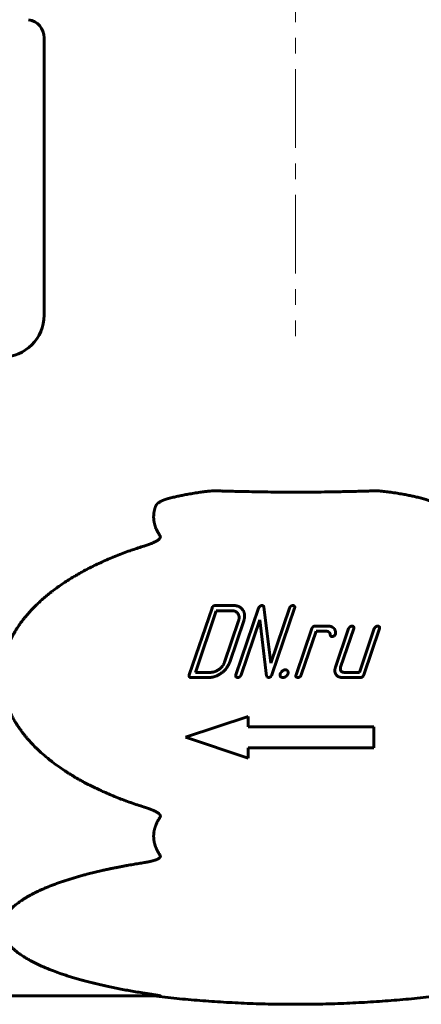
# Model space of a CAD drawing. Header units: millimetres. Extents: x 102 to 262, y 119 to 376.
# Tile 2 of 5: x 156 to 194, y 119 to 213. Entities that reach past the tile are written whole.
import ezdxf

# ---------------------------------------------------------------- set-up
doc = ezdxf.new("R2010")
doc.units = ezdxf.units.MM
doc.linetypes.add('K5LT_AXLED', pattern=[12, 7.5, -1.5, 1.5, -1.5])
doc.linetypes.add('K5LT_BASIC', pattern=[0])
doc.layers.add('Системный слой (1)', color=7, linetype='Continuous', true_color=0x6c6c6c)

msp = doc.modelspace()

# ---------------------------------------------------------------- linework, layer by layer
at = {"layer": 'Системный слой (1)', "color": 30, "linetype": 'K5LT_AXLED', "lineweight": 18, "true_color": 0xff8000}
msp.add_line((182.02, 376.258), (182.02, 182.758), dxfattribs=at)
at = {"layer": 'Системный слой (1)', "color": 150, "linetype": 'K5LT_BASIC', "lineweight": 60, "true_color": 0x0080ff}
for p, q in [((158.02, 184.758), (158.02, 211.254)), ((176.095, 157.04), (174.377, 157.04)), ((174.049, 156.795), (171.879, 150.412)), ((174.457, 156.548), (172.455, 150.658)), ((175.927, 156.548), (174.457, 156.548)), ((178.494, 156.796), (176.324, 150.412)), ((179.651, 151.526), (178.995, 156.899)), ((181.441, 156.796), (179.651, 151.526)), ((179.764, 150.412), (181.934, 156.796)), ((175.244, 151.64), (176.579, 155.566)), ((175.736, 151.639), (177.071, 155.567)), ((176.817, 150.412), (178.607, 155.679)), ((178.607, 155.679), (179.262, 150.309)), ((183.568, 154.831), (182.066, 150.412)), ((182.558, 150.412), (183.976, 154.585)), ((185.123, 155.077), (183.897, 155.077)), ((183.976, 154.585), (184.957, 154.585)), ((185.834, 154.31), (185.85, 154.398)), ((187.087, 154.831), (185.835, 151.148)), ((186.328, 151.149), (187.579, 154.831)), ((189.542, 154.831), (188.124, 150.658)), ((188.532, 150.412), (190.034, 154.831)), ((172.455, 150.658), (173.926, 150.658)), ((188.124, 150.658), (186.652, 150.658)), ((172.041, 150.166), (173.759, 150.166)), ((179.262, 150.309), (179.322, 150.196)), ((179.322, 150.196), (179.435, 150.166)), ((186.484, 150.166), (188.203, 150.166)), ((177.501, 146.454), (171.501, 144.454)), ((177.501, 145.454), (177.501, 146.454)), ((189.501, 145.454), (177.501, 145.454)), ((189.501, 143.454), (189.501, 145.454)), ((171.501, 144.454), (177.501, 142.454)), ((177.501, 143.454), (189.501, 143.454)), ((177.501, 142.454), (177.501, 143.454)), ((104.116, 119.758), (169.071, 119.758))]:
    msp.add_line(p, q, dxfattribs=at)
for centre, radius, start, end in [((156.273, 211.254), 1.747, 0, 81.66965), ((154.02, 184.758), 4, 270, 0)]:
    msp.add_arc(centre, radius, start, end, dxfattribs=at)
for points, knots in [([(170.015, 167.294), (170.162, 167.33), (170.452, 167.399), (170.878, 167.495), (171.321, 167.586), (171.804, 167.677), (172.341, 167.769), (172.87, 167.848), (173.337, 167.909), (173.712, 167.954), (173.934, 167.978), (174.033, 167.988)], [0, 0, 0, 0, 0.11121, 0.218124, 0.320725, 0.443116, 0.579676, 0.721704, 0.836399, 0.926263, 1, 1, 1, 1]), ([(174.033, 167.988), (174.043, 167.989), (174.063, 167.991), (174.092, 167.992), (174.122, 167.993), (174.152, 167.993), (174.172, 167.993), (174.188, 167.993), (174.201, 167.993), (174.23, 167.993), (174.272, 167.993), (174.319, 167.992), (174.359, 167.992), (174.392, 167.991), (174.429, 167.991), (174.479, 167.99), (174.555, 167.988), (174.655, 167.985), (174.773, 167.982), (174.899, 167.979), (175.027, 167.975), (175.155, 167.972), (175.241, 167.969), (175.284, 167.968)], [0, 0, 0, 0, 0.023655, 0.047396, 0.071222, 0.095097, 0.118998, 0.1201, 0.131372, 0.150914, 0.190825, 0.230839, 0.262956, 0.287226, 0.311559, 0.349978, 0.408422, 0.492892, 0.589528, 0.692223, 0.794946, 0.897512, 1, 1, 1, 1]), ([(175.284, 167.968), (175.801, 167.954), (176.992, 167.923), (178.887, 167.887), (180.614, 167.869), (181.982, 167.865), (183.143, 167.868), (184.412, 167.878), (185.833, 167.899), (187.267, 167.929), (188.244, 167.954), (188.756, 167.968)], [0, 0, 0, 0, 0.115453, 0.265221, 0.421967, 0.500034, 0.569478, 0.680503, 0.782379, 0.885827, 1, 1, 1, 1]), ([(188.756, 167.968), (188.834, 167.97), (188.985, 167.975), (189.198, 167.981), (189.383, 167.985), (189.531, 167.989), (189.639, 167.991), (189.711, 167.992), (189.763, 167.993), (189.803, 167.993), (189.83, 167.993), (189.847, 167.993), (189.859, 167.993), (189.88, 167.993), (189.905, 167.993), (189.933, 167.992), (189.96, 167.992), (189.984, 167.99), (190, 167.989), (190.007, 167.988)], [0, 0, 0, 0, 0.187241, 0.361494, 0.509837, 0.632311, 0.714921, 0.770581, 0.804634, 0.83755, 0.867124, 0.868712, 0.879952, 0.894495, 0.918533, 0.941451, 0.962125, 0.981649, 1, 1, 1, 1]), ([(194.026, 167.294), (193.878, 167.33), (193.589, 167.399), (193.162, 167.495), (192.72, 167.586), (192.237, 167.677), (191.689, 167.77), (191.121, 167.855), (190.555, 167.928), (190.189, 167.969), (190.007, 167.988)], [0, 0, 0, 0, 0.111216, 0.218134, 0.320741, 0.443138, 0.579703, 0.7291, 0.865889, 1, 1, 1, 1]), ([(169.071, 163.722), (169.055, 163.745), (169.024, 163.792), (168.978, 163.862), (168.935, 163.934), (168.892, 164.007), (168.851, 164.081), (168.812, 164.157), (168.771, 164.241), (168.727, 164.336), (168.684, 164.44), (168.648, 164.537), (168.618, 164.624), (168.594, 164.701), (168.572, 164.777), (168.554, 164.851), (168.537, 164.924), (168.523, 164.994), (168.511, 165.063), (168.501, 165.131), (168.492, 165.198), (168.486, 165.264), (168.481, 165.329), (168.477, 165.394), (168.475, 165.453), (168.475, 165.497), (168.475, 165.54), (168.476, 165.589), (168.479, 165.655), (168.483, 165.72), (168.489, 165.786), (168.496, 165.852), (168.505, 165.917), (168.516, 165.982), (168.528, 166.047), (168.542, 166.112), (168.557, 166.176), (168.573, 166.24), (168.591, 166.303), (168.61, 166.365), (168.63, 166.427), (168.644, 166.468), (168.652, 166.489)], [0, 0, 0, 0, 0.027691, 0.055529, 0.083429, 0.111605, 0.139971, 0.168608, 0.197339, 0.235971, 0.274687, 0.313426, 0.342004, 0.370281, 0.397635, 0.424304, 0.449934, 0.475131, 0.499575, 0.523615, 0.547031, 0.5703, 0.593216, 0.615975, 0.638605, 0.65568, 0.661295, 0.684081, 0.70692, 0.729816, 0.75272, 0.775618, 0.798494, 0.821313, 0.844077, 0.866723, 0.889273, 0.911668, 0.933961, 0.95609, 0.978103, 1, 1, 1, 1]), ([(168.652, 166.489), (168.654, 166.495), (168.659, 166.509), (168.668, 166.528), (168.677, 166.548), (168.687, 166.567), (168.697, 166.586), (168.709, 166.605), (168.72, 166.623), (168.733, 166.641), (168.746, 166.659), (168.76, 166.677), (168.774, 166.694), (168.789, 166.712), (168.805, 166.729), (168.823, 166.748), (168.845, 166.769), (168.872, 166.793), (168.911, 166.826), (168.968, 166.871), (169.047, 166.923), (169.13, 166.972), (169.2, 167.009), (169.252, 167.034), (169.294, 167.054), (169.332, 167.071), (169.369, 167.086), (169.405, 167.101), (169.44, 167.116), (169.476, 167.129), (169.512, 167.143), (169.55, 167.156), (169.598, 167.173), (169.657, 167.193), (169.73, 167.216), (169.804, 167.237), (169.867, 167.255), (169.913, 167.268), (169.95, 167.277), (169.982, 167.285), (170.004, 167.291), (170.015, 167.294)], [0, 0, 0, 0, 0.013668, 0.027461, 0.041348, 0.055351, 0.069434, 0.083661, 0.097957, 0.112329, 0.126726, 0.141237, 0.155825, 0.170543, 0.185323, 0.201952, 0.220361, 0.24366, 0.270117, 0.316746, 0.379478, 0.443451, 0.491477, 0.521714, 0.549205, 0.573565, 0.597603, 0.620872, 0.643705, 0.666067, 0.68835, 0.712755, 0.739345, 0.777369, 0.824291, 0.875113, 0.913731, 0.940544, 0.960461, 0.980282, 1, 1, 1, 1]), ([(194.026, 167.294), (194.047, 167.288), (194.09, 167.277), (194.154, 167.26), (194.217, 167.243), (194.279, 167.225), (194.339, 167.207), (194.398, 167.188), (194.454, 167.169), (194.51, 167.149), (194.564, 167.129), (194.617, 167.109), (194.667, 167.089), (194.715, 167.068), (194.76, 167.048), (194.803, 167.027), (194.848, 167.005), (194.895, 166.98), (194.944, 166.953), (194.989, 166.926), (195.033, 166.897), (195.079, 166.865), (195.123, 166.832), (195.16, 166.801), (195.187, 166.777), (195.207, 166.758), (195.223, 166.741), (195.239, 166.725), (195.253, 166.71), (195.266, 166.694), (195.279, 166.679), (195.29, 166.664), (195.301, 166.65), (195.312, 166.636), (195.321, 166.622), (195.33, 166.608), (195.338, 166.595), (195.345, 166.582), (195.352, 166.57), (195.358, 166.557), (195.364, 166.546), (195.37, 166.534), (195.375, 166.522), (195.38, 166.511), (195.384, 166.5), (195.387, 166.492), (195.388, 166.489)], [0, 0, 0, 0, 0.039825, 0.079074, 0.117769, 0.155566, 0.192875, 0.229067, 0.264606, 0.299294, 0.333872, 0.367377, 0.399963, 0.4309, 0.461077, 0.489559, 0.517033, 0.551829, 0.585566, 0.618068, 0.647573, 0.681836, 0.720416, 0.750121, 0.772722, 0.78825, 0.803323, 0.817403, 0.830941, 0.843814, 0.856559, 0.868804, 0.880684, 0.891945, 0.902961, 0.913357, 0.923394, 0.932936, 0.94235, 0.951365, 0.960105, 0.968453, 0.976668, 0.984602, 0.992381, 1, 1, 1, 1]), ([(169.071, 163.722), (169.072, 163.72), (169.074, 163.716), (169.078, 163.711), (169.081, 163.705), (169.085, 163.699), (169.088, 163.694), (169.09, 163.688), (169.093, 163.683), (169.096, 163.676), (169.099, 163.67), (169.101, 163.664), (169.103, 163.659), (169.104, 163.654), (169.106, 163.649), (169.107, 163.643), (169.109, 163.635), (169.111, 163.627), (169.112, 163.618), (169.113, 163.611), (169.113, 163.606), (169.113, 163.601), (169.113, 163.597), (169.113, 163.595), (169.113, 163.592), (169.113, 163.589), (169.113, 163.585), (169.113, 163.581), (169.113, 163.575), (169.112, 163.569), (169.111, 163.564), (169.11, 163.56), (169.11, 163.557), (169.109, 163.554), (169.109, 163.551), (169.108, 163.549), (169.108, 163.547), (169.107, 163.544), (169.107, 163.542), (169.106, 163.539), (169.104, 163.533), (169.101, 163.524), (169.095, 163.508), (169.086, 163.488), (169.074, 163.467), (169.061, 163.448), (169.048, 163.43), (169.033, 163.411), (169.014, 163.39), (168.989, 163.365), (168.955, 163.335), (168.913, 163.301), (168.87, 163.271), (168.827, 163.242), (168.778, 163.212), (168.716, 163.176), (168.648, 163.14), (168.581, 163.106), (168.508, 163.071), (168.422, 163.033), (168.33, 162.994), (168.247, 162.96), (168.177, 162.933), (168.117, 162.91), (168.058, 162.889), (168, 162.868), (167.941, 162.847), (167.88, 162.826), (167.818, 162.805), (167.755, 162.784), (167.691, 162.763), (167.626, 162.742), (167.583, 162.729), (167.561, 162.722)], [0, 0, 0, 0, 0.00347, 0.006948, 0.01043, 0.013881, 0.017317, 0.020658, 0.023927, 0.028099, 0.032136, 0.036033, 0.038779, 0.041477, 0.04437, 0.047499, 0.052416, 0.057489, 0.062747, 0.066263, 0.069423, 0.071953, 0.074211, 0.075729, 0.076216, 0.078239, 0.080476, 0.082903, 0.08627, 0.089517, 0.092674, 0.094704, 0.096458, 0.097877, 0.099242, 0.100527, 0.101787, 0.103055, 0.104355, 0.106124, 0.108328, 0.113219, 0.12196, 0.135321, 0.148787, 0.160676, 0.171356, 0.183184, 0.197754, 0.214004, 0.238079, 0.26674, 0.295074, 0.316945, 0.34387, 0.382745, 0.424178, 0.458191, 0.494644, 0.544818, 0.598672, 0.644306, 0.678026, 0.709886, 0.740124, 0.770598, 0.801817, 0.833549, 0.866069, 0.898878, 0.932265, 0.965964, 1, 1, 1, 1]), ([(167.561, 162.722), (167.191, 162.606), (166.742, 162.459), (166.076, 162.225), (165.567, 162.039), (164.925, 161.79), (164.299, 161.533), (163.688, 161.266), (163.093, 160.991), (162.511, 160.707), (161.946, 160.415), (161.424, 160.128), (161.068, 159.922), (160.724, 159.718), (160.366, 159.498), (159.884, 159.185), (159.424, 158.869), (159.064, 158.607), (158.783, 158.394), (158.512, 158.182), (158.179, 157.911), (157.806, 157.588), (157.458, 157.269), (157.133, 156.953), (156.831, 156.642), (156.551, 156.335), (156.354, 156.105), (156.19, 155.906), (156.034, 155.712), (155.833, 155.448), (155.612, 155.136), (155.426, 154.855), (155.256, 154.58), (155.115, 154.338), (154.974, 154.079), (154.847, 153.828), (154.761, 153.644), (154.688, 153.481), (154.619, 153.321), (154.53, 153.099), (154.462, 152.914), (154.409, 152.759), (154.359, 152.607), (154.299, 152.409), (154.243, 152.204), (154.207, 152.057), (154.174, 151.913), (154.139, 151.753), (154.102, 151.552), (154.08, 151.409), (154.059, 151.268), (154.04, 151.114), (154.019, 150.904), (154.008, 150.754), (154, 150.615), (153.994, 150.478), (153.991, 150.305), (153.992, 150.153), (153.995, 150.016), (154, 149.906), (154.006, 149.785), (154.016, 149.649), (154.029, 149.505), (154.044, 149.369), (154.061, 149.233), (154.09, 149.036), (154.121, 148.861), (154.165, 148.64), (154.219, 148.397), (154.283, 148.163), (154.354, 147.922), (154.441, 147.653), (154.541, 147.389), (154.655, 147.109), (154.767, 146.853), (154.896, 146.589), (154.996, 146.398), (155.076, 146.249), (155.182, 146.062), (155.308, 145.85), (155.469, 145.594), (155.671, 145.294), (155.887, 144.995), (156.087, 144.736), (156.265, 144.517), (156.47, 144.274), (156.627, 144.098), (156.891, 143.81), (157.124, 143.57), (157.554, 143.155), (157.926, 142.819), (158.386, 142.434), (158.856, 142.061), (159.371, 141.682), (159.891, 141.326), (160.339, 141.035), (160.786, 140.759), (161.187, 140.523), (161.503, 140.345), (161.833, 140.163), (162.24, 139.947), (162.768, 139.681), (163.315, 139.42), (163.876, 139.166), (164.455, 138.917), (165.05, 138.676), (165.66, 138.442), (166.497, 138.138), (167.134, 137.927), (167.561, 137.794)], [0, 0, 0, 0, 0.030102, 0.036384, 0.054195, 0.071633, 0.088889, 0.105757, 0.122399, 0.13874, 0.155013, 0.17089, 0.184188, 0.186457, 0.201475, 0.21627, 0.230449, 0.24424, 0.25031, 0.257488, 0.270576, 0.283095, 0.295201, 0.306631, 0.317798, 0.328303, 0.338411, 0.340999, 0.347986, 0.357424, 0.3664, 0.377196, 0.383174, 0.391105, 0.398588, 0.405768, 0.412626, 0.414114, 0.419411, 0.425961, 0.432349, 0.43452, 0.438485, 0.444534, 0.450372, 0.454683, 0.456095, 0.461681, 0.467244, 0.471694, 0.472733, 0.478172, 0.483532, 0.488869, 0.489646, 0.494148, 0.499397, 0.502879, 0.505757, 0.509824, 0.511282, 0.515047, 0.520265, 0.522314, 0.525498, 0.530747, 0.537521, 0.539025, 0.547959, 0.556581, 0.557545, 0.567225, 0.578154, 0.579145, 0.590319, 0.599475, 0.601649, 0.606823, 0.612411, 0.61803, 0.625719, 0.635525, 0.645609, 0.653933, 0.660536, 0.667255, 0.678222, 0.678519, 0.697171, 0.703721, 0.724261, 0.735483, 0.749572, 0.770159, 0.784321, 0.797841, 0.811024, 0.824508, 0.833412, 0.838725, 0.853365, 0.868548, 0.883842, 0.899524, 0.91548, 0.931879, 0.94846, 0.965409, 1, 1, 1, 1]), ([(169.071, 136.794), (169.072, 136.795), (169.074, 136.799), (169.078, 136.805), (169.081, 136.81), (169.085, 136.816), (169.088, 136.822), (169.09, 136.827), (169.093, 136.833), (169.096, 136.839), (169.099, 136.846), (169.101, 136.852), (169.103, 136.857), (169.104, 136.861), (169.106, 136.866), (169.107, 136.872), (169.109, 136.88), (169.111, 136.889), (169.112, 136.897), (169.113, 136.904), (169.113, 136.909), (169.113, 136.914), (169.113, 136.918), (169.113, 136.921), (169.113, 136.923), (169.113, 136.926), (169.113, 136.93), (169.113, 136.935), (169.113, 136.94), (169.112, 136.946), (169.111, 136.951), (169.11, 136.956), (169.11, 136.959), (169.109, 136.962), (169.109, 136.964), (169.108, 136.966), (169.108, 136.969), (169.107, 136.971), (169.107, 136.974), (169.106, 136.977), (169.104, 136.982), (169.101, 136.992), (169.095, 137.007), (169.086, 137.027), (169.074, 137.048), (169.061, 137.068), (169.048, 137.086), (169.033, 137.104), (169.014, 137.125), (168.989, 137.15), (168.955, 137.181), (168.913, 137.214), (168.87, 137.245), (168.827, 137.273), (168.778, 137.304), (168.716, 137.34), (168.648, 137.376), (168.581, 137.409), (168.508, 137.444), (168.422, 137.483), (168.33, 137.522), (168.247, 137.555), (168.177, 137.582), (168.117, 137.605), (168.058, 137.627), (168, 137.648), (167.941, 137.669), (167.88, 137.69), (167.818, 137.711), (167.755, 137.731), (167.691, 137.752), (167.626, 137.773), (167.583, 137.787), (167.561, 137.794)], [0, 0, 0, 0, 0.00347, 0.006948, 0.01043, 0.013881, 0.017317, 0.020658, 0.023927, 0.028099, 0.032136, 0.036033, 0.038779, 0.041477, 0.04437, 0.047499, 0.052416, 0.057489, 0.062747, 0.066263, 0.069423, 0.071953, 0.074211, 0.075729, 0.076216, 0.078239, 0.080476, 0.082903, 0.08627, 0.089517, 0.092674, 0.094704, 0.096458, 0.097877, 0.099242, 0.100527, 0.101787, 0.103055, 0.104355, 0.106124, 0.108328, 0.113219, 0.12196, 0.135321, 0.148787, 0.160676, 0.171356, 0.183184, 0.197754, 0.214004, 0.238079, 0.26674, 0.295074, 0.316945, 0.34387, 0.382745, 0.424178, 0.458191, 0.494644, 0.544821, 0.598679, 0.644317, 0.678039, 0.709901, 0.740141, 0.770618, 0.801835, 0.833567, 0.866085, 0.898892, 0.932275, 0.965953, 1, 1, 1, 1]), ([(169.071, 133.222), (169.048, 133.255), (169.015, 133.305), (168.972, 133.372), (168.941, 133.424), (168.911, 133.475), (168.881, 133.528), (168.852, 133.581), (168.824, 133.634), (168.797, 133.688), (168.77, 133.743), (168.744, 133.799), (168.719, 133.857), (168.694, 133.916), (168.67, 133.977), (168.647, 134.041), (168.624, 134.105), (168.603, 134.172), (168.583, 134.239), (168.564, 134.309), (168.547, 134.38), (168.531, 134.453), (168.517, 134.527), (168.505, 134.601), (168.495, 134.677), (168.486, 134.762), (168.479, 134.856), (168.475, 134.941), (168.475, 135.01), (168.475, 135.071), (168.478, 135.141), (168.483, 135.218), (168.49, 135.295), (168.499, 135.371), (168.51, 135.447), (168.523, 135.522), (168.538, 135.596), (168.555, 135.669), (168.573, 135.741), (168.593, 135.811), (168.615, 135.881), (168.637, 135.948), (168.661, 136.014), (168.686, 136.079), (168.712, 136.141), (168.739, 136.204), (168.769, 136.269), (168.806, 136.347), (168.852, 136.435), (168.905, 136.531), (168.955, 136.615), (168.999, 136.686), (169.036, 136.742), (169.059, 136.777), (169.071, 136.794)], [0, 0, 0, 0, 0.030649, 0.045972, 0.061355, 0.076781, 0.092272, 0.107787, 0.123334, 0.138892, 0.154685, 0.170706, 0.187171, 0.203858, 0.221086, 0.23865, 0.256718, 0.274925, 0.29359, 0.312592, 0.332073, 0.351691, 0.371604, 0.39165, 0.411961, 0.432365, 0.459776, 0.487261, 0.50001, 0.514792, 0.535402, 0.555956, 0.576417, 0.596807, 0.617103, 0.63734, 0.657377, 0.677305, 0.696859, 0.716168, 0.735138, 0.753982, 0.772372, 0.790451, 0.807972, 0.825238, 0.843762, 0.863776, 0.89226, 0.920538, 0.94853, 0.967479, 0.984631, 1, 1, 1, 1]), ([(169.071, 133.222), (169.072, 133.22), (169.074, 133.216), (169.078, 133.211), (169.081, 133.205), (169.085, 133.2), (169.088, 133.194), (169.09, 133.189), (169.093, 133.183), (169.096, 133.177), (169.099, 133.171), (169.101, 133.165), (169.103, 133.16), (169.104, 133.155), (169.106, 133.151), (169.107, 133.145), (169.109, 133.138), (169.111, 133.13), (169.112, 133.122), (169.113, 133.115), (169.113, 133.11), (169.113, 133.106), (169.113, 133.102), (169.113, 133.1), (169.113, 133.098), (169.113, 133.095), (169.113, 133.091), (169.113, 133.087), (169.113, 133.082), (169.112, 133.076), (169.111, 133.072), (169.11, 133.068), (169.11, 133.065), (169.109, 133.063), (169.109, 133.06), (169.108, 133.058), (169.108, 133.056), (169.107, 133.054), (169.107, 133.052), (169.106, 133.049), (169.104, 133.044), (169.101, 133.036), (169.095, 133.022), (169.086, 133.005), (169.074, 132.987), (169.061, 132.971), (169.048, 132.956), (169.033, 132.94), (169.014, 132.924), (168.989, 132.903), (168.955, 132.879), (168.913, 132.854), (168.87, 132.831), (168.828, 132.81), (168.78, 132.788), (168.72, 132.763), (168.655, 132.739), (168.594, 132.718), (168.534, 132.699), (168.47, 132.68), (168.404, 132.661), (168.344, 132.646), (168.291, 132.632), (168.24, 132.62), (168.186, 132.607), (168.13, 132.595), (168.073, 132.582), (168.013, 132.57), (167.953, 132.558), (167.89, 132.546), (167.827, 132.534), (167.762, 132.523), (167.696, 132.511), (167.629, 132.5), (167.584, 132.493), (167.561, 132.49)], [0, 0, 0, 0, 0.00347, 0.006948, 0.01043, 0.013881, 0.017317, 0.020658, 0.023927, 0.028099, 0.032136, 0.036033, 0.038779, 0.041477, 0.04437, 0.047499, 0.052416, 0.057489, 0.062747, 0.066263, 0.069423, 0.071953, 0.074211, 0.075729, 0.076216, 0.078239, 0.080476, 0.082903, 0.08627, 0.089517, 0.092674, 0.094704, 0.096458, 0.097877, 0.099242, 0.100527, 0.101787, 0.103055, 0.104355, 0.106124, 0.108328, 0.113219, 0.12196, 0.135321, 0.148787, 0.160676, 0.171356, 0.183184, 0.197754, 0.214004, 0.238079, 0.266739, 0.294982, 0.316676, 0.342887, 0.380424, 0.420249, 0.452836, 0.48279, 0.519945, 0.557838, 0.590009, 0.616366, 0.643386, 0.672017, 0.701596, 0.732404, 0.76349, 0.795455, 0.828022, 0.861515, 0.895347, 0.929857, 0.964732, 1, 1, 1, 1]), ([(167.561, 132.49), (167.39, 132.463), (167.038, 132.407), (166.497, 132.316), (166.027, 132.232), (165.63, 132.159), (165.315, 132.099), (164.989, 132.036), (164.651, 131.968), (164.298, 131.894), (163.932, 131.815), (163.506, 131.72), (163.024, 131.608), (162.487, 131.476), (161.989, 131.347), (161.533, 131.223), (161.12, 131.106), (160.708, 130.983), (160.298, 130.856), (159.892, 130.724), (159.492, 130.587), (159.099, 130.446), (158.715, 130.301), (158.344, 130.152), (157.988, 130.003), (157.647, 129.851), (157.324, 129.699), (157.017, 129.547), (156.73, 129.395), (156.46, 129.244), (156.207, 129.094), (155.901, 128.9), (155.625, 128.708), (155.379, 128.519), (155.215, 128.384), (155.067, 128.255), (154.932, 128.127), (154.809, 128.003), (154.696, 127.88), (154.596, 127.761), (154.504, 127.644), (154.423, 127.53), (154.35, 127.419), (154.285, 127.309), (154.227, 127.201), (154.176, 127.093), (154.132, 126.987), (154.094, 126.882), (154.063, 126.778), (154.038, 126.677), (154.018, 126.578), (154.004, 126.481), (153.996, 126.387), (153.992, 126.313), (153.992, 126.242), (153.993, 126.163), (154.001, 126.058), (154.016, 125.953), (154.033, 125.86), (154.053, 125.777), (154.075, 125.695), (154.101, 125.614), (154.131, 125.532), (154.164, 125.451), (154.201, 125.37), (154.248, 125.274), (154.322, 125.141), (154.445, 124.949), (154.615, 124.726), (154.806, 124.513), (154.97, 124.35), (155.104, 124.228), (155.216, 124.131), (155.327, 124.038), (155.456, 123.937), (155.605, 123.824), (155.779, 123.7), (155.948, 123.587), (156.11, 123.483), (156.265, 123.387), (156.428, 123.291), (156.636, 123.172), (156.953, 123), (157.467, 122.744), (158.14, 122.443), (158.865, 122.155), (159.479, 121.932), (159.983, 121.761), (160.417, 121.622), (160.85, 121.489), (161.297, 121.358), (161.769, 121.227), (162.267, 121.095), (162.786, 120.965), (163.324, 120.837), (163.879, 120.711), (164.454, 120.588), (165.046, 120.468), (165.655, 120.351), (166.279, 120.237), (166.916, 120.128), (167.345, 120.059), (167.561, 120.026)], [0, 0, 0, 0, 0.01375, 0.028206, 0.043662, 0.051891, 0.060553, 0.069362, 0.078682, 0.088369, 0.098645, 0.109142, 0.124029, 0.139289, 0.154919, 0.166877, 0.178959, 0.19121, 0.20351, 0.215871, 0.228243, 0.240591, 0.252898, 0.264982, 0.276879, 0.288438, 0.299846, 0.310814, 0.321496, 0.331754, 0.341873, 0.351507, 0.369506, 0.378003, 0.385968, 0.39362, 0.400861, 0.408006, 0.414848, 0.421481, 0.427796, 0.433998, 0.439954, 0.445778, 0.451451, 0.45711, 0.462652, 0.468101, 0.473396, 0.478636, 0.4837, 0.488646, 0.493427, 0.49817, 0.5, 0.504267, 0.510231, 0.516053, 0.520324, 0.524563, 0.528769, 0.532975, 0.537187, 0.541411, 0.545653, 0.549899, 0.556556, 0.566757, 0.580683, 0.592961, 0.602451, 0.608564, 0.614267, 0.619632, 0.62507, 0.632631, 0.640336, 0.64818, 0.654267, 0.660494, 0.666973, 0.673562, 0.684576, 0.702754, 0.729076, 0.753594, 0.773477, 0.787127, 0.800167, 0.812915, 0.825978, 0.839822, 0.854127, 0.869038, 0.884086, 0.899598, 0.915431, 0.931773, 0.948337, 0.965309, 0.982524, 1, 1, 1, 1]), ([(169.071, 119.758), (169.072, 119.758), (169.074, 119.758), (169.078, 119.758), (169.081, 119.758), (169.085, 119.758), (169.088, 119.758), (169.09, 119.758), (169.093, 119.758), (169.096, 119.758), (169.099, 119.759), (169.101, 119.759), (169.103, 119.759), (169.104, 119.759), (169.106, 119.759), (169.107, 119.76), (169.109, 119.76), (169.111, 119.761), (169.112, 119.761), (169.113, 119.762), (169.113, 119.762), (169.113, 119.762), (169.113, 119.763), (169.113, 119.763), (169.113, 119.763), (169.113, 119.763), (169.113, 119.764), (169.113, 119.764), (169.113, 119.765), (169.112, 119.765), (169.111, 119.766), (169.11, 119.766), (169.11, 119.766), (169.109, 119.767), (169.109, 119.767), (169.108, 119.767), (169.108, 119.767), (169.107, 119.768), (169.107, 119.768), (169.106, 119.768), (169.104, 119.769), (169.101, 119.77), (169.095, 119.772), (169.086, 119.775), (169.074, 119.778), (169.061, 119.781), (169.048, 119.784), (169.033, 119.787), (169.014, 119.791), (168.989, 119.796), (168.955, 119.802), (168.913, 119.81), (168.87, 119.818), (168.828, 119.825), (168.78, 119.833), (168.72, 119.843), (168.655, 119.854), (168.594, 119.864), (168.534, 119.873), (168.47, 119.883), (168.404, 119.894), (168.344, 119.903), (168.291, 119.912), (168.24, 119.92), (168.186, 119.928), (168.13, 119.937), (168.073, 119.946), (168.013, 119.955), (167.953, 119.965), (167.89, 119.974), (167.827, 119.984), (167.762, 119.994), (167.673, 120.008), (167.606, 120.019), (167.561, 120.026)], [0, 0, 0, 0, 0.00347, 0.006948, 0.01043, 0.013881, 0.017317, 0.020658, 0.023927, 0.028099, 0.032136, 0.036033, 0.038779, 0.041477, 0.04437, 0.047499, 0.052416, 0.057489, 0.062747, 0.066263, 0.069423, 0.071953, 0.074211, 0.075729, 0.076216, 0.078239, 0.080476, 0.082903, 0.08627, 0.089517, 0.092674, 0.094704, 0.096458, 0.097877, 0.099242, 0.100527, 0.101787, 0.103055, 0.104355, 0.106124, 0.108328, 0.113219, 0.12196, 0.135321, 0.148787, 0.160676, 0.171356, 0.183184, 0.197754, 0.214005, 0.238084, 0.266749, 0.294997, 0.316687, 0.342893, 0.380423, 0.420245, 0.452832, 0.482788, 0.519946, 0.557839, 0.590011, 0.616368, 0.643388, 0.672018, 0.701597, 0.732404, 0.763489, 0.795454, 0.828021, 0.861514, 0.895346, 0.929856, 1, 1, 1, 1])]:
    msp.add_open_spline(points, degree=3, knots=knots, dxfattribs=at)
for points in [[(174.377, 157.04), (174.132, 157.04), (174.049, 156.795)], [(176.989, 156.61), (176.698, 157.04), (176.095, 157.04)], [(178.823, 157.041), (178.725, 157.041), (178.623, 156.958)], [(178.933, 157.012), (178.882, 157.041), (178.823, 157.041)], [(181.771, 157.041), (181.673, 157.041), (181.57, 156.958)], [(181.917, 156.978), (181.86, 157.041), (181.771, 157.041)], [(176.525, 156.258), (176.334, 156.548), (175.927, 156.548)], [(176.579, 155.566), (176.715, 155.969), (176.525, 156.258)], [(177.071, 155.567), (177.28, 156.181), (176.989, 156.61)], [(178.623, 156.958), (178.521, 156.874), (178.494, 156.796)], [(178.995, 156.899), (178.984, 156.982), (178.933, 157.012)], [(181.57, 156.958), (181.468, 156.874), (181.441, 156.796)], [(181.934, 156.796), (181.974, 156.914), (181.917, 156.978)], [(183.897, 155.077), (183.651, 155.077), (183.568, 154.831)], [(184.957, 154.585), (185.114, 154.585), (185.226, 154.489)], [(185.651, 154.89), (185.452, 155.077), (185.123, 155.077)], [(185.226, 154.489), (185.338, 154.393), (185.329, 154.236)], [(185.329, 154.236), (185.377, 154.074), (185.499, 154.074)], [(185.85, 154.398), (185.85, 154.703), (185.651, 154.89)], [(185.697, 154.138), (185.804, 154.222), (185.834, 154.31)], [(187.216, 154.993), (187.114, 154.91), (187.087, 154.831)], [(187.416, 155.077), (187.318, 155.077), (187.216, 154.993)], [(187.562, 155.013), (187.505, 155.077), (187.416, 155.077)], [(187.579, 154.831), (187.619, 154.949), (187.562, 155.013)], [(189.671, 154.993), (189.569, 154.91), (189.542, 154.831)], [(189.872, 155.077), (189.773, 155.077), (189.671, 154.993)], [(190.017, 155.013), (189.96, 155.077), (189.872, 155.077)], [(190.034, 154.831), (190.074, 154.949), (190.017, 155.013)], [(185.499, 154.074), (185.597, 154.074), (185.697, 154.138)], [(174.712, 150.938), (175.101, 151.218), (175.244, 151.64)], [(174.951, 150.601), (175.531, 151.035), (175.736, 151.639)], [(173.759, 150.166), (174.372, 150.166), (174.951, 150.601)], [(173.926, 150.658), (174.323, 150.658), (174.712, 150.938)], [(180.564, 150.534), (180.514, 150.387), (180.573, 150.269)], [(180.735, 150.76), (180.593, 150.618), (180.564, 150.534)], [(181.058, 150.903), (180.876, 150.903), (180.735, 150.76)], [(181.268, 150.785), (181.19, 150.903), (181.058, 150.903)], [(181.12, 150.284), (181.256, 150.402), (181.301, 150.534)], [(181.301, 150.534), (181.346, 150.667), (181.268, 150.785)], [(185.835, 151.148), (185.695, 150.736), (185.883, 150.451)], [(185.883, 150.451), (186.071, 150.166), (186.484, 150.166)], [(186.352, 150.801), (186.258, 150.943), (186.328, 151.149)], [(186.652, 150.658), (186.445, 150.658), (186.352, 150.801)], [(171.879, 150.412), (171.796, 150.166), (172.041, 150.166)], [(176.324, 150.412), (176.281, 150.284), (176.335, 150.225)], [(176.335, 150.225), (176.443, 150.166), (176.487, 150.166)], [(176.487, 150.166), (176.595, 150.166), (176.684, 150.225)], [(176.684, 150.225), (176.777, 150.294), (176.817, 150.412)], [(179.435, 150.166), (179.528, 150.166), (179.628, 150.23)], [(179.628, 150.23), (179.742, 150.348), (179.764, 150.412)], [(180.573, 150.269), (180.636, 150.166), (180.808, 150.166)], [(180.808, 150.166), (180.984, 150.166), (181.12, 150.284)], [(182.066, 150.412), (182.022, 150.284), (182.076, 150.225)], [(182.076, 150.225), (182.184, 150.166), (182.229, 150.166)], [(182.229, 150.166), (182.337, 150.166), (182.426, 150.225)], [(182.426, 150.225), (182.518, 150.294), (182.558, 150.412)], [(188.203, 150.166), (188.449, 150.166), (188.532, 150.412)]]:
    msp.add_open_spline(points, degree=2, dxfattribs=at)
msp.add_rational_spline([(168.475, 119.758), (177.427, 118.686), (186.613, 118.686), (195.565, 119.758)], [0.954898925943, 0.938627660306, 0.938627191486, 0.954897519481], degree=3, dxfattribs=at)

doc.saveas('drawing.dxf')
